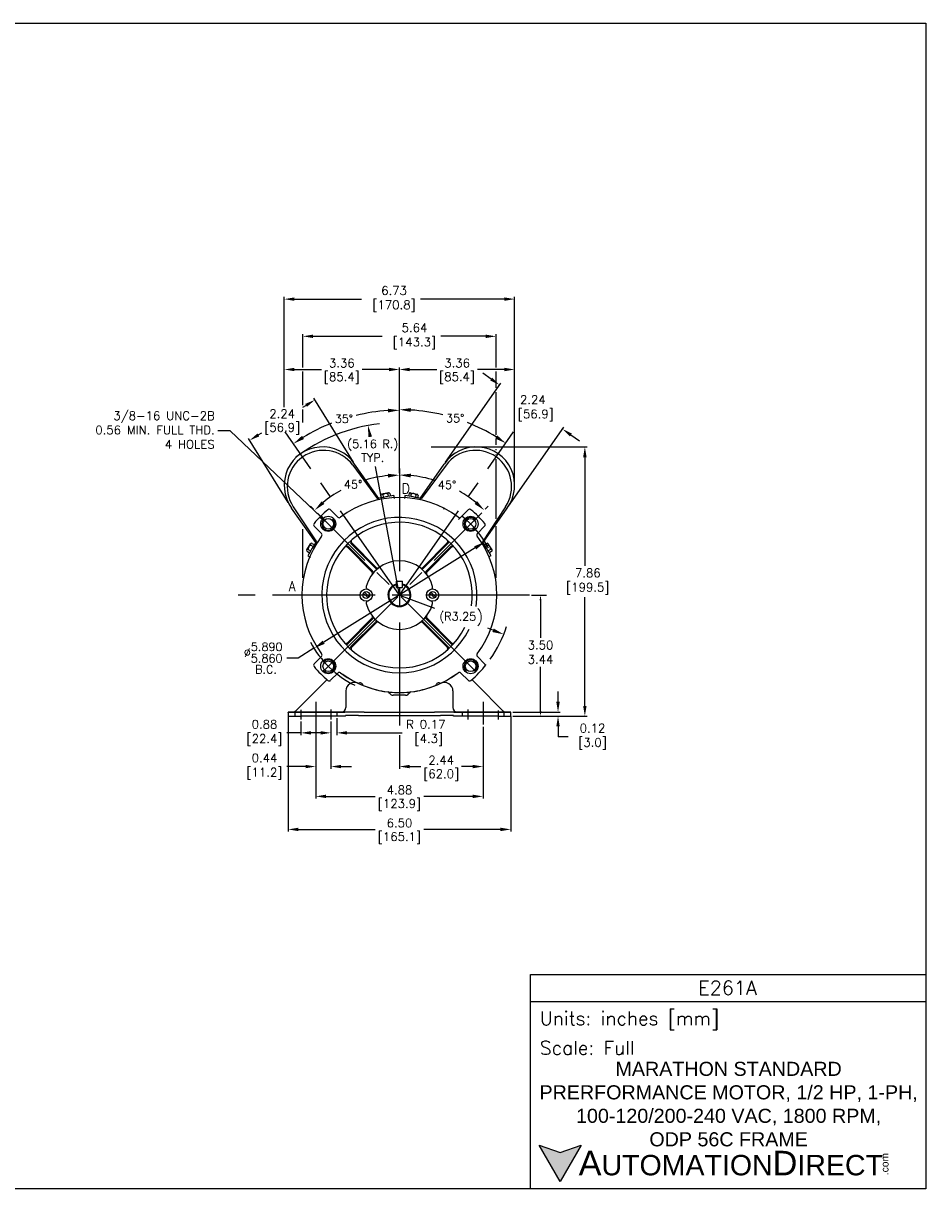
# Model space of a CAD drawing. Extents: x 886.9 to 941.4, y -8.5 to 25.5.
# Tile 2 of 2: x 915.1 to 941.4, y -8.5 to 25.5. Entities that reach past the tile are written whole.
import ezdxf
from ezdxf import colors
from ezdxf.entities.mleader import LeaderData, LeaderLine
from ezdxf.math import Vec2, Vec3

# ---------------------------------------------------------------- set-up
doc = ezdxf.new("R2010")
doc.units = 0
doc.header["$LTSCALE"] = 4
doc.header["$MEASUREMENT"] = 0
doc.linetypes.add('CENTER2', pattern=[1.125, 0.75, -0.125, 0.125, -0.125])
doc.layers.get('0').update_dxf_attribs({"linetype": 'CONTINUOUS'})
doc.layers.get('DEFPOINTS').update_dxf_attribs({"linetype": 'CONTINUOUS'})
for name, color, linetype in [('CENTER', 40, 'CENTER2'), ('DIMENSIONS', 140, 'CONTINUOUS'), ('DIMENSIONS @ 1', 140, 'CONTINUOUS'), ('TEXT', 140, 'CONTINUOUS'), ('TEXT @ 1', 140, 'CONTINUOUS')]:
    doc.layers.add(name, color=color, linetype=linetype)
doc.styles.add('\\M+2ABAC\\M+2A6A11', font='txt')
doc.styles.add('ROMANS', font='romans.shx')
doc.styles.get("Standard").update_dxf_attribs({"font": 'romans.shx'})
doc.dimstyles.new('DIMSTYLE_1', dxfattribs={"dimtxt": 0.1, "dimasz": 0.15, "dimexe": 0.18, "dimexo": 0.0625, "dimgap": 0.09, "dimtad": 0, "dimtih": 1, "dimtoh": 1, "dimdec": 3, "dimzin": 4, "dimdsep": 46, "dimtxsty": 'Standard', "dimcen": 0.09, "dimadec": 0, "dimazin": 0, "dimtp": 0.005, "dimtm": 0.005, "dimtfac": 1, "dimtdec": 3, "dimtofl": 0, "dimtmove": 0, "dimatfit": 3, "dimfxl": 0, "dimtolj": 1, "dimtzin": 4, "dimarcsym": 0})
doc.dimstyles.get("Standard").update_dxf_attribs({"dimtxt": 0.25, "dimasz": 0.3, "dimexe": 0.0625, "dimexo": 0.0625, "dimgap": 0.0625, "dimtad": 0, "dimtih": 1, "dimtoh": 1, "dimzin": 0, "dimdsep": 46, "dimtxsty": 'Standard', "dimcen": 0, "dimadec": 0, "dimazin": 0, "dimtfac": 1, "dimtofl": 0, "dimtmove": 0, "dimatfit": 3, "dimfxl": 0, "dimtolj": 1, "dimtzin": 0, "dimarcsym": 0})
doc.dimstyles.new('STANDARD - A-B', dxfattribs={"dimtxt": 0.125, "dimasz": 0.125, "dimexe": 0.0625, "dimexo": 0.0625, "dimgap": 0.045, "dimtad": 0, "dimtih": 1, "dimtoh": 1, "dimdec": 4, "dimzin": 4, "dimdsep": 46, "dimtxsty": 'Standard', "dimcen": 0, "dimclrd": 256, "dimclre": 256, "dimclrt": 256, "dimaunit": 1, "dimazin": 1, "dimtm": 1e-09, "dimtfac": 1, "dimtdec": 4, "dimtofl": 0, "dimtmove": 0, "dimatfit": 2, "dimfxl": 0, "dimtolj": 1, "dimtzin": 4, "dimlwd": -1, "dimlwe": -1, "dimarcsym": 0})

# ---------------------------------------------------------------- blocks, each defined once
blk = doc.blocks.new('*D191')
at = {"layer": 'DEFPOINTS', "color": 0}
for p in [(929.844, 8.785), (929.301, 5.253), (930.168, 5.253)]:
    blk.add_point(p, dxfattribs=at)
at = {"layer": 'DIMENSIONS', "color": 0, "lineweight": -2}
for p, q in [((929.907, 8.785), (930.348, 8.785)), ((930.168, 8.635), (930.168, 7.54)), ((930.168, 5.403), (930.168, 6.694)), ((929.364, 5.253), (930.348, 5.253))]:
    blk.add_line(p, q, dxfattribs=at)
at = {"layer": 'DIMENSIONS', "color": 0}
for points in [[(930.143, 8.635), (930.193, 8.635), (930.168, 8.785)], [(930.143, 5.403), (930.193, 5.403), (930.168, 5.253)]]:
    blk.add_solid(points, dxfattribs=at)
at = {"layer": 'DIMENSIONS', "color": 0, "insert": (930.168, 7.117), "char_height": 0.25, "attachment_point": 5}
blk.add_mtext('\\A1;3.50\\P3.44', dxfattribs=at)
blk = doc.blocks.new('*D210')
at = {"layer": 'DEFPOINTS', "color": 0}
for p in [(924.051, 5.159), (924.221, 5.253), (924.221, 4.765)]:
    blk.add_point(p, dxfattribs=at)
at = {"layer": 'TEXT', "color": 0, "lineweight": -2}
for p, q in [((924.221, 5.191), (924.221, 4.702)), ((923.751, 4.765), (923.451, 4.765)), ((924.051, 5.097), (924.051, 4.702)), ((924.521, 4.765), (926.134, 4.765))]:
    blk.add_line(p, q, dxfattribs=at)
at = {"layer": 'TEXT', "color": 0}
for points in [[(923.751, 4.815), (923.751, 4.715), (924.051, 4.765)], [(924.521, 4.815), (924.521, 4.715), (924.221, 4.765)]]:
    blk.add_solid(points, dxfattribs=at)
at = {"layer": 'TEXT', "color": 0, "insert": (926.822, 4.765), "char_height": 0.25, "attachment_point": 5}
blk.add_mtext('\\A1;R 0.17\\P [4.3]', dxfattribs=at)
blk = doc.blocks.new('*D211')
at = {"layer": 'DEFPOINTS', "color": 0}
for p in [(922.801, 5.308), (929.301, 5.308), (929.301, 1.948)]:
    blk.add_point(p, dxfattribs=at)
at = {"layer": 'TEXT', "color": 0, "lineweight": -2}
for p, q in [((922.801, 5.245), (922.801, 1.885)), ((929.301, 5.245), (929.301, 1.885)), ((923.101, 1.948), (925.34, 1.948)), ((929.001, 1.948), (926.763, 1.948))]:
    blk.add_line(p, q, dxfattribs=at)
at = {"layer": 'TEXT', "color": 0}
for points in [[(923.101, 1.998), (923.101, 1.898), (922.801, 1.948)], [(929.001, 1.998), (929.001, 1.898), (929.301, 1.948)]]:
    blk.add_solid(points, dxfattribs=at)
at = {"layer": 'TEXT', "color": 0, "char_height": 0.25, "attachment_point": 5}
for s, insert in [('\\A1;6.50', (926.051, 2.135)), ('\\A1;[165.1]', (926.051, 1.695))]:
    blk.add_mtext(s, dxfattribs=dict(at, insert=insert))
blk = doc.blocks.new('*D212')
at = {"layer": 'DEFPOINTS', "color": 0}
for p in [(926.051, 4.765), (928.491, 5.006), (928.491, 3.782)]:
    blk.add_point(p, dxfattribs=at)
at = {"layer": 'TEXT', "color": 0, "lineweight": -2}
for p, q in [((928.491, 4.943), (928.491, 3.719)), ((926.051, 4.702), (926.051, 3.719)), ((926.351, 3.782), (926.679, 3.782)), ((928.191, 3.782), (927.864, 3.782))]:
    blk.add_line(p, q, dxfattribs=at)
at = {"layer": 'TEXT', "color": 0}
for points in [[(926.351, 3.832), (926.351, 3.732), (926.051, 3.782)], [(928.191, 3.832), (928.191, 3.732), (928.491, 3.782)]]:
    blk.add_solid(points, dxfattribs=at)
at = {"layer": 'TEXT', "color": 0, "char_height": 0.25, "attachment_point": 5}
for s, insert in [('\\A1;2.44', (927.271, 3.969)), ('\\A1;[62.0]', (927.271, 3.529))]:
    blk.add_mtext(s, dxfattribs=dict(at, insert=insert))
blk = doc.blocks.new('*D213')
at = {"layer": 'DEFPOINTS', "color": 0}
for p in [(923.612, 4.763), (928.491, 5.006), (923.612, 2.912)]:
    blk.add_point(p, dxfattribs=at)
at = {"layer": 'TEXT', "color": 0, "lineweight": -2}
for p, q in [((928.491, 4.943), (928.491, 2.85)), ((923.612, 4.7), (923.612, 2.85)), ((923.912, 2.912), (925.34, 2.912)), ((928.191, 2.912), (926.763, 2.912))]:
    blk.add_line(p, q, dxfattribs=at)
at = {"layer": 'TEXT', "color": 0}
for points in [[(923.912, 2.962), (923.912, 2.862), (923.612, 2.912)], [(928.191, 2.962), (928.191, 2.862), (928.491, 2.912)]]:
    blk.add_solid(points, dxfattribs=at)
at = {"layer": 'TEXT', "color": 0, "char_height": 0.25, "attachment_point": 5}
for s, insert in [('\\A1;4.88', (926.052, 3.1)), ('\\A1;[123.9]', (926.052, 2.659))]:
    blk.add_mtext(s, dxfattribs=dict(at, insert=insert))
blk = doc.blocks.new('*D214')
at = {"layer": 'DEFPOINTS', "color": 0}
for p in [(923.231, 16.334), (923.231, 9.225), (928.872, 9.225)]:
    blk.add_point(p, dxfattribs=at)
at = {"layer": 'TEXT', "color": 0, "lineweight": -2}
for p, q in [((923.231, 15.428), (923.231, 16.397)), ((923.531, 16.334), (925.543, 16.334)), ((928.572, 16.334), (927.263, 16.334)), ((928.872, 15.428), (928.872, 16.397)), ((923.231, 14.322), (923.231, 15.303)), ((928.872, 14.828), (928.872, 15.303)), ((928.872, 13.463), (928.872, 14.703)), ((923.231, 13.817), (923.231, 14.197)), ((928.872, 13.171), (928.872, 13.338)), ((928.872, 13.01), (928.872, 13.046)), ((928.872, 12.879), (928.872, 12.885)), ((928.872, 11.007), (928.872, 12.751)), ((923.231, 9.288), (923.231, 10.71)), ((928.872, 9.288), (928.872, 10.798))]:
    blk.add_line(p, q, dxfattribs=at)
at = {"layer": 'TEXT', "color": 0}
for points in [[(923.531, 16.384), (923.531, 16.284), (923.231, 16.334)], [(928.572, 16.384), (928.572, 16.284), (928.872, 16.334)]]:
    blk.add_solid(points, dxfattribs=at)
at = {"layer": 'TEXT', "color": 0, "insert": (926.403, 16.334), "char_height": 0.25, "attachment_point": 5}
blk.add_mtext('\\A1; 5.64\\P [143.3]', dxfattribs=at)
blk = doc.blocks.new('*D215')
at = {"layer": 'DEFPOINTS', "color": 0}
for p in [(929.301, 5.372), (929.301, 5.253), (930.68, 5.253)]:
    blk.add_point(p, dxfattribs=at)
at = {"layer": 'TEXT', "color": 0, "lineweight": -2}
for p, q in [((930.68, 5.672), (930.68, 5.972)), ((929.364, 5.372), (930.743, 5.372)), ((929.364, 5.253), (930.743, 5.253)), ((930.68, 4.953), (930.68, 4.653)), ((930.98, 4.653), (930.68, 4.653))]:
    blk.add_line(p, q, dxfattribs=at)
at = {"layer": 'TEXT', "color": 0}
for points in [[(930.63, 5.672), (930.73, 5.672), (930.68, 5.372)], [(930.63, 4.953), (930.73, 4.953), (930.68, 5.253)]]:
    blk.add_solid(points, dxfattribs=at)
at = {"layer": 'TEXT', "color": 0, "insert": (931.602, 4.653), "char_height": 0.25, "attachment_point": 5}
blk.add_mtext('\\A1; 0.12\\P [3.0]', dxfattribs=at)
blk = doc.blocks.new('*D222')
at = {"layer": 'DEFPOINTS', "color": 0}
for p in [(926.051, 15.366), (928.194, 13.752), (926.051, 13.389), (929.384, 13.544), (926.051, 8.785)]:
    blk.add_point(p, dxfattribs=at)
at = {"layer": 'DIMENSIONS'}
for start, end in [(76.4584, 86.4687), (58.5314, 68.4533)]:
    blk.add_arc((926.051, 8.785), 5.409, start, end, dxfattribs=at)
for points in [[(926.383, 14.128), (926.386, 14.239), (926.051, 14.194)], [(928.906, 13.445), (928.845, 13.352), (929.154, 13.216)]]:
    blk.add_solid(points, dxfattribs=at)
at = {"layer": 'DIMENSIONS', "insert": (927.678, 13.944), "char_height": 0.24, "attachment_point": 5}
blk.add_mtext('\\A1;35°', dxfattribs=at)
blk = doc.blocks.new('*D223')
at = {"layer": 'DEFPOINTS', "color": 0}
for p in [(926.051, 15.366), (924.961, 14.065), (922.719, 13.544), (926.051, 13.389), (926.051, 8.785)]:
    blk.add_point(p, dxfattribs=at)
at = {"layer": 'DIMENSIONS'}
for start, end in [(93.5427, 103.529), (111.5599, 121.4573)]:
    blk.add_arc((926.051, 8.785), 5.392, start, end, dxfattribs=at)
for points in [[(925.716, 14.222), (925.72, 14.111), (926.051, 14.177)], [(923.268, 13.338), (923.207, 13.431), (922.959, 13.202)]]:
    blk.add_solid(points, dxfattribs=at)
at = {"layer": 'DIMENSIONS', "insert": (924.43, 13.927), "char_height": 0.24, "attachment_point": 5}
blk.add_mtext('\\A1;35°', dxfattribs=at)
blk = doc.blocks.new('*D193')
at = {"layer": 'DEFPOINTS', "color": 0}
for p in [(928.545, 10.337), (923.558, 7.233)]:
    blk.add_point(p, dxfattribs=at)
at = {"layer": 'DIMENSIONS'}
for p, q in [((928.262, 10.161), (923.841, 7.409)), ((923.558, 7.233), (923.099, 6.947)), ((923.099, 6.947), (922.766, 6.947))]:
    blk.add_line(p, q, dxfattribs=at)
for points in [[(928.233, 10.208), (928.292, 10.114), (928.545, 10.337)], [(923.811, 7.456), (923.87, 7.362), (923.558, 7.233)]]:
    blk.add_solid(points, dxfattribs=at)
at = {"layer": 'DIMENSIONS', "insert": (922.075, 6.947), "char_height": 0.33333, "attachment_point": 5}
blk.add_mtext('\\A1;{\\H0.72x;∅\\S5.890^ 5.860;\\P B.C.}', dxfattribs=at)
blk = doc.blocks.new('*D194')
at = {"layer": 'DEFPOINTS', "color": 0}
for p in [(926.051, 8.785), (929.093, 7.641)]:
    blk.add_point(p, dxfattribs=at)
at = {"layer": 'DIMENSIONS'}
for p, q in [((926.051, 8.785), (927.077, 8.399)), ((928.781, 7.758), (928.63, 7.815))]:
    blk.add_line(p, q, dxfattribs=at)
blk.add_solid([(928.801, 7.81), (928.762, 7.706), (929.093, 7.641)], dxfattribs=at)
at = {"layer": 'DIMENSIONS', "insert": (927.854, 8.107), "char_height": 0.33333, "attachment_point": 5}
blk.add_mtext('\\A1;{\\H0.72x;(R3.25})', dxfattribs=at)
blk = doc.blocks.new('*D224')
at = {"layer": 'DEFPOINTS', "color": 0}
for p in [(926.051, 12.175), (926.958, 12.167), (928.437, 11.171), (926.051, 8.785)]:
    blk.add_point(p, dxfattribs=at)
at = {"layer": 'DIMENSIONS'}
for p, q in [((926.051, 12.342), (926.051, 12.453)), ((928.555, 11.289), (928.645, 11.379))]:
    blk.add_line(p, q, dxfattribs=at)
for start, end in [(72.8767, 84.5437), (50.4562, 59.9968)]:
    blk.add_arc((926.051, 8.785), 3.502, start, end, dxfattribs=at)
for points in [[(926.382, 12.215), (926.387, 12.326), (926.051, 12.287)], [(928.318, 11.526), (928.243, 11.444), (928.527, 11.261)]]:
    blk.add_solid(points, dxfattribs=at)
at = {"layer": 'DIMENSIONS', "insert": (927.442, 11.999), "char_height": 0.24, "attachment_point": 5}
blk.add_mtext('\\A1;45°', dxfattribs=at)
blk = doc.blocks.new('*D204')
at = {"layer": 'DEFPOINTS', "color": 0}
for p in [(925.146, 12.165), (926.051, 12.177), (923.665, 11.171), (926.051, 8.785)]:
    blk.add_point(p, dxfattribs=at)
at = {"layer": 'DIMENSIONS'}
for p, q in [((926.051, 12.344), (926.051, 12.451)), ((923.548, 11.289), (923.459, 11.377))]:
    blk.add_line(p, q, dxfattribs=at)
for start, end in [(95.4594, 106.4686), (119.2898, 129.5406)]:
    blk.add_arc((926.051, 8.785), 3.5, start, end, dxfattribs=at)
for points in [[(925.716, 12.324), (925.721, 12.213), (926.051, 12.285)], [(923.861, 11.443), (923.786, 11.525), (923.577, 11.26)]]:
    blk.add_solid(points, dxfattribs=at)
at = {"layer": 'DIMENSIONS', "insert": (924.699, 12.013), "char_height": 0.24, "attachment_point": 5}
blk.add_mtext('\\A1;45°', dxfattribs=at)
blk = doc.blocks.new('*D205')
at = {"layer": 'DEFPOINTS', "color": 0}
for p in [(925.136, 13.731), (926.051, 8.785)]:
    blk.add_point(p, dxfattribs=at)
at = {"layer": 'DIMENSIONS'}
for p, q in [((925.197, 13.404), (925.187, 13.458)), ((926.051, 8.785), (925.358, 12.532))]:
    blk.add_line(p, q, dxfattribs=at)
blk.add_solid([(925.252, 13.414), (925.142, 13.394), (925.136, 13.731)], dxfattribs=at)
at = {"layer": 'DIMENSIONS', "insert": (925.273, 12.995), "char_height": 0.24, "attachment_point": 5}
blk.add_mtext('\\A1;(5.16 R.)\\PTYP.', dxfattribs=at)
blk = doc.blocks.new('*D198')
at = {"layer": 'DEFPOINTS', "color": 0}
for p in [(926.915, 13.108), (929.301, 5.253), (931.463, 5.253)]:
    blk.add_point(p, dxfattribs=at)
at = {"layer": 'TEXT', "color": 0, "lineweight": -2}
for p, q in [((926.977, 13.108), (931.526, 13.108)), ((931.463, 12.808), (931.463, 9.642)), ((931.463, 5.553), (931.463, 8.719)), ((929.364, 5.253), (931.526, 5.253))]:
    blk.add_line(p, q, dxfattribs=at)
at = {"layer": 'TEXT', "color": 0}
for points in [[(931.413, 12.808), (931.513, 12.808), (931.463, 13.108)], [(931.413, 5.553), (931.513, 5.553), (931.463, 5.253)]]:
    blk.add_solid(points, dxfattribs=at)
at = {"layer": 'TEXT', "color": 0, "insert": (931.463, 9.181), "char_height": 0.25, "attachment_point": 5}
blk.add_mtext('\\A1; 7.86\\P [199.5]', dxfattribs=at)
blk = doc.blocks.new('*D199')
at = {"layer": 'DEFPOINTS', "color": 0}
for p in [(923.171, 5.159), (924.051, 4.937), (924.051, 4.765)]:
    blk.add_point(p, dxfattribs=at)
at = {"layer": 'TEXT', "color": 0, "lineweight": -2}
for p, q in [((923.171, 4.765), (922.768, 4.765)), ((923.171, 5.097), (923.171, 4.702)), ((923.751, 4.765), (923.471, 4.765)), ((924.051, 4.874), (924.051, 4.702))]:
    blk.add_line(p, q, dxfattribs=at)
at = {"layer": 'TEXT', "color": 0}
for points in [[(923.471, 4.815), (923.471, 4.715), (923.171, 4.765)], [(923.751, 4.815), (923.751, 4.715), (924.051, 4.765)]]:
    blk.add_solid(points, dxfattribs=at)
at = {"layer": 'TEXT', "color": 0, "insert": (922.027, 4.765), "char_height": 0.25, "attachment_point": 5}
blk.add_mtext('\\A1; 0.88\\P [22.4]', dxfattribs=at)
blk = doc.blocks.new('*D200')
at = {"layer": 'DEFPOINTS', "color": 0}
for p in [(923.611, 5.159), (924.051, 5.159), (924.051, 3.782)]:
    blk.add_point(p, dxfattribs=at)
at = {"layer": 'TEXT', "color": 0, "lineweight": -2}
for p, q in [((923.611, 5.097), (923.611, 3.719)), ((924.051, 5.097), (924.051, 3.719)), ((923.311, 3.782), (922.767, 3.782)), ((924.351, 3.782), (924.651, 3.782))]:
    blk.add_line(p, q, dxfattribs=at)
at = {"layer": 'TEXT', "color": 0}
for points in [[(923.311, 3.832), (923.311, 3.732), (923.611, 3.782)], [(924.351, 3.832), (924.351, 3.732), (924.051, 3.782)]]:
    blk.add_solid(points, dxfattribs=at)
at = {"layer": 'TEXT', "color": 0, "insert": (922.026, 3.782), "char_height": 0.25, "attachment_point": 5}
blk.add_mtext('\\A1; 0.44\\P [11.2]', dxfattribs=at)
blk = doc.blocks.new('*D201')
at = {"layer": 'DEFPOINTS', "color": 0}
for p in [(921.679, 13.298), (924.741, 12.609), (922.838, 11.429)]:
    blk.add_point(p, dxfattribs=at)
at = {"layer": 'DIMENSIONS', "color": 0, "lineweight": -2}
for p, q in [((923.327, 14.32), (923.223, 14.255)), ((924.708, 12.662), (923.549, 14.531)), ((922.805, 11.482), (921.646, 13.351)), ((921.934, 13.456), (922.038, 13.521))]:
    blk.add_line(p, q, dxfattribs=at)
at = {"layer": 'DIMENSIONS', "color": 0}
for points in [[(923.301, 14.362), (923.353, 14.277), (923.582, 14.478)], [(921.908, 13.499), (921.961, 13.414), (921.679, 13.298)]]:
    blk.add_solid(points, dxfattribs=at)
at = {"layer": 'DIMENSIONS', "color": 0, "char_height": 0.25, "attachment_point": 5}
for s, insert in [('\\A1;2.24', (922.631, 14.075)), ('\\A1;[56.9]', (922.631, 13.635))]:
    blk.add_mtext(s, dxfattribs=dict(at, insert=insert))
blk = doc.blocks.new('*D202')
at = {"layer": 'DEFPOINTS', "color": 0}
for p in [(930.81, 13.629), (927.362, 12.609), (929.196, 11.324)]:
    blk.add_point(p, dxfattribs=at)
at = {"layer": 'DIMENSIONS', "color": 0, "lineweight": -2}
for p, q in [((927.398, 12.66), (929.012, 14.965)), ((928.73, 15.086), (928.484, 15.258)), ((929.232, 11.375), (930.846, 13.68)), ((931.056, 13.457), (931.302, 13.285))]:
    blk.add_line(p, q, dxfattribs=at)
at = {"layer": 'DIMENSIONS', "color": 0}
for points in [[(928.759, 15.127), (928.701, 15.045), (928.976, 14.914)], [(931.085, 13.498), (931.027, 13.416), (930.81, 13.629)]]:
    blk.add_solid(points, dxfattribs=at)
at = {"layer": 'DIMENSIONS', "color": 0, "insert": (929.944, 14.235), "char_height": 0.25, "attachment_point": 5}
blk.add_mtext('\\A1;2.24\\P [56.9]', dxfattribs=at)
blk = doc.blocks.new('*D203')
at = {"layer": 'DEFPOINTS', "color": 0}
for p in [(922.689, 15.366), (922.689, 14.2), (926.051, 12.326)]:
    blk.add_point(p, dxfattribs=at)
at = {"layer": 'DIMENSIONS', "color": 0, "lineweight": -2}
for p, q in [((922.689, 14.263), (922.689, 15.428)), ((922.989, 15.366), (923.778, 15.366)), ((925.751, 15.366), (924.962, 15.366)), ((926.051, 12.389), (926.051, 15.428))]:
    blk.add_line(p, q, dxfattribs=at)
at = {"layer": 'DIMENSIONS', "color": 0}
for points in [[(922.989, 15.416), (922.989, 15.316), (922.689, 15.366)], [(925.751, 15.416), (925.751, 15.316), (926.051, 15.366)]]:
    blk.add_solid(points, dxfattribs=at)
at = {"layer": 'DIMENSIONS', "color": 0, "char_height": 0.25, "attachment_point": 5}
for s, insert in [('\\A1;3.36', (924.37, 15.553)), ('\\A1;[85.4]', (924.37, 15.113))]:
    blk.add_mtext(s, dxfattribs=dict(at, insert=insert))
blk = doc.blocks.new('*D206')
at = {"layer": 'DEFPOINTS', "color": 0}
for p in [(929.414, 15.366), (926.051, 12.451), (929.414, 11.988)]:
    blk.add_point(p, dxfattribs=at)
at = {"layer": 'DIMENSIONS', "color": 0, "lineweight": -2}
for p, q in [((926.051, 12.514), (926.051, 15.428)), ((926.351, 15.366), (927.141, 15.366)), ((929.114, 15.366), (928.325, 15.366)), ((929.414, 12.051), (929.414, 15.428))]:
    blk.add_line(p, q, dxfattribs=at)
at = {"layer": 'DIMENSIONS', "color": 0}
for points in [[(926.351, 15.416), (926.351, 15.316), (926.051, 15.366)], [(929.114, 15.416), (929.114, 15.316), (929.414, 15.366)]]:
    blk.add_solid(points, dxfattribs=at)
at = {"layer": 'DIMENSIONS', "color": 0, "char_height": 0.25, "attachment_point": 5}
for s, insert in [('\\A1;3.36', (927.733, 15.553)), ('\\A1;[85.4]', (927.733, 15.113))]:
    blk.add_mtext(s, dxfattribs=dict(at, insert=insert))
blk = doc.blocks.new('*D207')
at = {"layer": 'DEFPOINTS', "color": 0}
for p in [(922.689, 17.419), (922.689, 14.2), (929.414, 11.988)]:
    blk.add_point(p, dxfattribs=at)
at = {"layer": 'TEXT', "color": 0, "lineweight": -2}
for p, q in [((922.689, 14.263), (922.689, 17.482)), ((922.989, 17.419), (924.948, 17.419)), ((929.114, 17.419), (926.668, 17.419)), ((929.414, 14.697), (929.414, 17.482)), ((929.414, 13.171), (929.414, 13.774)), ((929.414, 12.051), (929.414, 13.046))]:
    blk.add_line(p, q, dxfattribs=at)
at = {"layer": 'TEXT', "color": 0}
for points in [[(922.989, 17.469), (922.989, 17.369), (922.689, 17.419)], [(929.114, 17.469), (929.114, 17.369), (929.414, 17.419)]]:
    blk.add_solid(points, dxfattribs=at)
at = {"layer": 'TEXT', "color": 0, "insert": (925.808, 17.419), "char_height": 0.25, "attachment_point": 5}
blk.add_mtext('\\A1; 6.73\\P [170.8]', dxfattribs=at)

msp = doc.modelspace()

# ---------------------------------------------------------------- hatches: boundary and pattern name
at = {"layer": 'TEXT'}
msp.add_hatch(color=256, dxfattribs=at).paths.add_polyline_path([(931.35284, -7.2594), (930.73897, -7.48283), (930.12509, -7.2594), (930.73897, -8.32266)])

# ---------------------------------------------------------------- linework, layer by layer
for p, q in [((922.68855, 14.78741), (922.68855, 15.36586)), ((926.05138, 12.46923), (926.05138, 15.36586)), ((929.41421, 14.78741), (929.41421, 15.36586)), ((929.41421, 12.31741), (929.41421, 14.10688)), ((925.44689, 11.60082), (924.74113, 12.60874)), ((926.65587, 11.60082), (927.36163, 12.60874)), ((924.69023, 12.57628), (925.41563, 11.59226)), ((927.41253, 12.57628), (926.68713, 11.59226)), ((925.50578, 11.6868), (925.52065, 11.61972)), ((925.73334, 11.76986), (925.52987, 11.72476)), ((925.56796, 11.70059), (925.58268, 11.63421)), ((925.70916, 11.73189), (925.72451, 11.66262)), ((925.77133, 11.74567), (925.78741, 11.67316)), ((925.88926, 11.68757), (925.90007, 11.60146)), ((926.21349, 11.68757), (926.20269, 11.60146)), ((926.33142, 11.74567), (926.31535, 11.67316)), ((926.36942, 11.76986), (926.57289, 11.72476)), ((926.3936, 11.73189), (926.37825, 11.66262)), ((926.53479, 11.70059), (926.52008, 11.63421)), ((926.59698, 11.6868), (926.5821, 11.61972)), ((923.61215, 10.31612), (922.90639, 11.32404)), ((922.95431, 11.36077), (923.63088, 10.34257)), ((924.04483, 11.27241), (924.25722, 11.06002)), ((927.34488, 11.29145), (927.36388, 11.33733)), ((927.7738, 10.98828), (928.05793, 11.27241)), ((929.14845, 11.36077), (928.47188, 10.34257)), ((928.49061, 10.31612), (929.19636, 11.32404)), ((923.564, 10.79158), (923.77639, 10.57919)), ((928.32638, 10.57919), (928.53876, 10.79158)), ((923.34771, 10.10854), (923.45968, 10.28431)), ((923.46937, 10.24025), (923.53384, 10.19917)), ((923.50359, 10.29396), (923.5695, 10.25197)), ((924.55125, 10.20031), (925.26424, 9.48731)), ((924.63613, 10.28513), (925.34908, 9.57218)), ((924.6587, 10.30498), (925.37303, 9.59066)), ((926.72973, 9.59066), (927.44406, 10.30499)), ((926.7537, 9.5722), (927.46666, 10.28516)), ((926.83852, 9.48732), (927.55151, 10.20031)), ((928.59917, 10.29396), (928.53325, 10.25197)), ((928.63339, 10.24025), (928.56748, 10.19825)), ((928.75505, 10.10854), (928.64308, 10.28431)), ((923.35745, 10.06456), (923.42726, 10.02008)), ((923.37933, 9.93009), (923.45654, 9.89049)), ((923.39167, 10.11828), (923.45758, 10.07628)), ((924.53142, 10.17771), (925.24575, 9.46338)), ((926.85701, 9.46338), (927.57134, 10.17771)), ((928.71109, 10.11828), (928.6441, 10.07559)), ((928.72343, 9.93009), (928.64622, 9.89049)), ((928.74548, 10.06467), (928.67549, 10.02008)), ((925.96138, 9.19253), (926.14138, 9.19253)), ((925.96138, 9.00253), (925.96138, 9.19253)), ((926.14138, 9.00253), (926.14138, 9.19253)), ((924.99803, 8.8416), (925.13802, 8.7016)), ((925.02774, 8.86845), (925.1663, 8.72989)), ((925.96138, 9.00253), (926.14138, 9.00253)), ((927.07502, 8.7016), (926.93646, 8.84017)), ((927.1033, 8.72989), (926.96474, 8.86845)), ((924.53142, 7.39235), (925.24575, 8.10668)), ((924.55125, 7.36975), (925.26424, 8.08274)), ((924.6361, 7.28489), (925.34909, 7.99788)), ((924.6587, 7.26507), (925.37303, 7.9794)), ((926.72971, 7.97942), (927.44406, 7.26507)), ((926.75363, 7.99792), (927.46666, 7.28489)), ((926.83852, 8.08274), (927.55151, 7.36975)), ((926.85701, 8.10668), (927.57134, 7.39235)), ((923.564, 6.77848), (923.77639, 6.99087)), ((928.32638, 6.99086), (928.53876, 6.77848)), ((924.04483, 6.29765), (924.25722, 6.51003)), ((927.84555, 6.51003), (928.05793, 6.29765)), ((923.78268, 6.16333), (923.02946, 5.4101)), ((923.92859, 6.30924), (923.78268, 6.16333)), ((928.32008, 6.16333), (928.17417, 6.30924)), ((929.0733, 5.4101), (928.32008, 6.16333)), ((924.48956, 5.98677), (924.48956, 5.50203)), ((926.22999, 5.86003), (925.87277, 5.86003)), ((926.05138, 5.96388), (926.05138, 5.88233)), ((927.6132, 5.98677), (927.6132, 5.50203)), ((924.85416, 5.37203), (922.80138, 5.37203)), ((922.80138, 5.35703), (922.80138, 5.37203)), ((923.18138, 5.35703), (922.80138, 5.35703)), ((922.80138, 5.35703), (922.80138, 5.25303)), ((922.80138, 5.25303), (923.18138, 5.25303)), ((923.00138, 5.35703), (923.00138, 5.25303)), ((924.46138, 5.35703), (923.18138, 5.35703)), ((924.47638, 5.25303), (923.18138, 5.25303)), ((924.22138, 5.35703), (924.22138, 5.25303)), ((924.46138, 5.35703), (924.46138, 5.37203)), ((924.85416, 5.26803), (924.47638, 5.26803)), ((924.47638, 5.25303), (924.47638, 5.26803)), ((925.02473, 5.37203), (924.85416, 5.37203)), ((924.85416, 5.26803), (925.02473, 5.26803)), ((925.02473, 5.37203), (925.34269, 5.37203)), ((925.02473, 5.26803), (925.34269, 5.26803)), ((925.34269, 5.37203), (926.76007, 5.37203)), ((925.34269, 5.26803), (926.76007, 5.26803)), ((926.76007, 5.37203), (927.07803, 5.37203)), ((926.76007, 5.26803), (927.07803, 5.26803)), ((927.2486, 5.37203), (927.07803, 5.37203)), ((927.07803, 5.26803), (927.2486, 5.26803)), ((929.30138, 5.37203), (927.2486, 5.37203)), ((927.62638, 5.26803), (927.2486, 5.26803)), ((927.62638, 5.25303), (927.62638, 5.26803)), ((928.92138, 5.25303), (927.62638, 5.25303)), ((927.64138, 5.35703), (927.64138, 5.37203)), ((928.92138, 5.35703), (927.64138, 5.35703)), ((927.88138, 5.35703), (927.88138, 5.25303)), ((929.30138, 5.35703), (928.92138, 5.35703)), ((928.92138, 5.25303), (929.30138, 5.25303)), ((929.10138, 5.35703), (929.10138, 5.25303)), ((929.30138, 5.35703), (929.30138, 5.37203)), ((929.30138, 5.25303), (929.30138, 5.35703))]:
    msp.add_line(p, q)
for centre, radius in [((923.97425, 10.86215), 0.22), ((923.97425, 10.86215), 0.155), ((928.12851, 10.86215), 0.22), ((928.12851, 10.86215), 0.155), ((925.08288, 8.78503), 0.18), ((925.08288, 8.78503), 0.1), ((927.01988, 8.78503), 0.18), ((927.01988, 8.78503), 0.1), ((923.97425, 6.7079), 0.22), ((923.97425, 6.7079), 0.155), ((928.12851, 6.7079), 0.22), ((928.12851, 6.7079), 0.155)]:
    msp.add_circle(centre, radius)
for centre, radius, start, end in [((923.80841, 11.98832), 1.1199, 33.630342, 216.36971), ((923.83709, 11.94736), 1.0599, 36.431929, 213.56809), ((928.29435, 11.98832), 1.1199, 323.630291, 146.36968), ((928.26567, 11.94736), 1.0599, 326.431925, 143.5681), ((926.05138, 8.78503), 2.845, 52.914381, 127.085587), ((926.29773, 8.4332), 3.2799, 97.153984, 105.601268), ((925.53687, 11.69369), 0.03185, 12.500852, 192.499292), ((925.65288, 11.65163), 0.09802, 54.962064, 150.037755), ((925.74025, 11.73878), 0.03185, 12.500009, 192.500098), ((925.80503, 8.4332), 3.2799, 74.39873, 82.846015), ((926.36251, 11.73878), 0.03185, 347.499917, 167.49999), ((926.44988, 11.65163), 0.09802, 29.962244, 125.037937), ((926.56588, 11.69369), 0.03185, 347.500709, 167.499171), ((926.05138, 8.78503), 3.25, 129.96443, 140.035557), ((924.00241, 11.22998), 0.06, 44.999356, 129.964157), ((928.10036, 11.22998), 0.06, 50.036074, 134.999358), ((926.05138, 8.78503), 3.25, 39.964468, 50.035558), ((923.97425, 10.86215), 0.19, 127.276969, 50.883471), ((926.05138, 8.78503), 2.2655, 351.541394, 333.87247), ((926.05138, 8.78503), 2.125, 351.541394, 333.87247), ((924.29965, 11.10245), 0.06, 224.998193, 307.085742), ((927.80312, 11.10245), 0.06, 232.915734, 315.000647), ((926.05138, 8.78503), 2.9375, 27.717944, 51.674742), ((928.12851, 10.86215), 0.19, 37.27699, 320.883489), ((923.60643, 10.834), 0.06, 140.035147, 224.998849), ((923.73396, 10.53677), 0.06, 322.914815, 44.999373), ((928.3688, 10.53677), 0.06, 135, 217.085309), ((928.49634, 10.834), 0.06, 315.000647, 39.964868), ((926.05138, 8.78503), 2.845, 142.914386, 217.085665), ((926.29773, 8.4332), 3.2799, 144.398737, 152.846014), ((923.48633, 10.14371), 0.09802, 99.962257, 195.038033), ((923.48648, 10.2671), 0.03185, 57.50087, 237.499229), ((924.50882, 10.15788), 0.06, 44.999356, 138.330537), ((924.67853, 10.32759), 0.06, 131.668179, 224.998207), ((924.70113, 10.34741), 0.06, 130.835798, 224.999491), ((927.40163, 10.34741), 0.06, 315.000647, 49.164231), ((927.42424, 10.32759), 0.06, 315.000647, 48.331822), ((927.59394, 10.15788), 0.06, 41.668255, 135), ((926.05138, 8.78503), 2.845, 322.914405, 37.085642), ((925.80503, 8.4332), 3.2799, 27.153986, 35.601265), ((928.61628, 10.2671), 0.03185, 302.500773, 122.499152), ((928.61643, 10.14371), 0.09802, 344.961983, 80.037751), ((923.37456, 10.09142), 0.03185, 57.500029, 237.500048), ((924.489, 10.13528), 0.06, 45.000643, 139.166184), ((927.61376, 10.13528), 0.06, 40.833128, 135.000642), ((928.7282, 10.09142), 0.03185, 302.499953, 122.499972), ((926.05138, 8.78503), 1, 14.318348, 165.683259), ((925.39152, 9.6146), 0.06, 224.998207, 308.498253), ((925.41545, 9.63308), 0.06, 224.999491, 306.866083), ((926.6873, 9.63308), 0.06, 233.135393, 315.001931), ((926.71124, 9.6146), 0.06, 231.500355, 315.000019), ((925.20332, 9.42095), 0.06, 323.135211, 45.000657), ((925.22181, 9.44489), 0.06, 321.500501, 44.998717), ((926.88095, 9.44489), 0.06, 135.000642, 218.49965), ((926.89944, 9.42095), 0.06, 135.001284, 216.865295), ((925.1407, 9.01796), 0.06, 165.652756, 256.060513), ((925.1407, 9.01796), 0.06, 165.652305, 166.16349), ((926.05138, 8.78503), 0.335, 105.584377, 74.415659), ((926.05138, 8.78503), 0.3125, 106.738289, 73.261739), ((926.96207, 9.01796), 0.06, 283.939515, 14.347697), ((925.1407, 8.5521), 0.06, 103.939503, 194.347377), ((926.05138, 8.78503), 1, 194.347487, 345.652569), ((926.96207, 8.5521), 0.06, 345.652323, 76.058729), ((925.20332, 8.1491), 0.06, 315.000647, 36.864809), ((925.22181, 8.12517), 0.06, 314.998708, 38.500967), ((926.88095, 8.12517), 0.06, 141.501616, 224.999491), ((926.89944, 8.1491), 0.06, 143.134838, 225.000775), ((925.39152, 7.95546), 0.06, 51.499766, 135), ((925.41545, 7.93697), 0.06, 53.135385, 134.999358), ((926.6873, 7.93697), 0.06, 44.998068, 126.864617), ((926.71124, 7.95546), 0.06, 45.000001, 128.498808), ((926.05138, 8.78503), 2.9375, 207.961215, 243.661152), ((924.489, 7.43477), 0.06, 220.835138, 314.999363), ((924.50882, 7.41217), 0.06, 221.66838, 315.001931), ((924.67852, 7.24247), 0.06, 135, 228.331954), ((924.70113, 7.22264), 0.06, 135.000642, 229.166316), ((927.40163, 7.22264), 0.06, 310.833822, 44.999373), ((927.42424, 7.24247), 0.06, 311.667597, 44.999373), ((927.59394, 7.41217), 0.06, 224.999491, 318.331758), ((927.61376, 7.43478), 0.06, 225.001417, 319.166189), ((923.73396, 7.03329), 0.06, 315.000019, 37.085205), ((923.97425, 6.7079), 0.19, 217.277101, 140.883453), ((928.12851, 6.7079), 0.19, 307.276988, 230.88349), ((928.3688, 7.03329), 0.06, 142.91481, 225.000119), ((923.60643, 6.73606), 0.06, 135, 219.964985), ((926.05138, 8.78503), 3.25, 219.964507, 230.03558), ((924.29965, 6.46761), 0.06, 52.916269, 135.000642), ((926.05138, 8.78503), 2.845, 232.914423, 307.085606), ((926.05138, 8.73803), 2.798, 233.801405, 263.167666), ((926.05138, 8.73803), 2.798, 276.832334, 306.198595), ((927.80312, 6.46761), 0.06, 44.999356, 127.085177), ((925.87154, 8.92325), 3.47179, 310.77407, 321.448395), ((928.49634, 6.73605), 0.06, 320.035153, 44.998744), ((924.00241, 6.34007), 0.06, 230.034487, 315.001303), ((924.73956, 5.98677), 0.25, 64.507899, 180), ((924.90525, 6.14182), 0.08194, 6.07649, 126.284106), ((927.19751, 6.14182), 0.08194, 53.715894, 173.92351), ((927.3632, 5.98677), 0.25, 0, 115.492101), ((928.10036, 6.34007), 0.06, 224.999491, 309.964175), ((925.71138, 5.90032), 0.06, 26.28267, 83.167666), ((925.87277, 5.98003), 0.12, 206.28267, 270), ((926.05138, 8.73803), 2.798, 264.187654, 275.812346), ((926.22999, 5.98003), 0.12, 270, 333.71733), ((926.39138, 5.90032), 0.06, 96.832334, 153.71733), ((924.35956, 5.50203), 0.13, 270, 0), ((927.7432, 5.50203), 0.13, 180, 270), ((922.93753, 5.50203), 0.13, 270, 315), ((929.16523, 5.50203), 0.13, 225, 270)]:
    msp.add_arc(centre, radius, start, end)
at = {"layer": 'CENTER'}
for p, q in [((926.05138, 8.78503), (922.71926, 13.54379)), ((926.05138, 8.78503), (929.3835, 13.54379)), ((926.05138, 12.47998), (926.05138, 4.89646)), ((928.22266, 6.61375), (923.66297, 11.17344)), ((923.8801, 6.61375), (928.45307, 11.18672)), ((929.84431, 8.78504), (920.88871, 8.78504)), ((923.17138, 5.44108), (923.17138, 5.15944)), ((923.61138, 5.66561), (923.61138, 5.00598)), ((924.05138, 5.44701), (924.05138, 5.15944)), ((928.05138, 5.44701), (928.05138, 5.15944)), ((928.49138, 5.66561), (928.49138, 5.00598)), ((928.93138, 5.42134), (928.93138, 5.15944))]:
    msp.add_line(p, q, dxfattribs=at)
at = {"layer": 'DEFPOINTS'}
msp.add_lwpolyline([(941.40933, -8.5339), (886.89507, -8.5339), (886.89507, 25.4661), (941.40933, 25.4661)], close=True, dxfattribs=at)
at = {"layer": 'DIMENSIONS'}
for centre, radius, start, end in [((926.05137, 8.78502), 5.0304, 96.653074, 126.9604), ((925.87154, 8.92325), 3.47179, 324.568512, 342.254545)]:
    msp.add_arc(centre, radius, start, end, dxfattribs=at)
at = {"layer": 'TEXT'}
msp.add_line((929.87867, -3.07726), (941.40933, -3.07726), dxfattribs=at)
for points in [[(929.87867, -8.5339), (929.87867, -2.28245), (941.40933, -2.28245), (941.40933, -8.5339)], [(931.35284, -7.2594), (930.73897, -8.32266), (930.12509, -7.2594), (930.73897, -7.48283)]]:
    msp.add_lwpolyline(points, close=True, dxfattribs=at)

# ---------------------------------------------------------------- texts
at = {"width": 0.9}
msp.add_text('D', height=0.29333, dxfattribs=at).set_placement((926.11911, 11.7486))
at = {"layer": 'TEXT', "width": 0.9}
msp.add_text('A', height=0.29333, dxfattribs=at).set_placement((922.81973, 8.90207))
at = {"layer": 'TEXT'}
for s, insert, char_height, width, attachment_point, style in [('E261A', (935.6261, -2.67438), 0.41105, 7.7373606, 5, 'ROMANS'), (' Units: inches [mm]', (929.87867, -3.62969), 0.3974072, 11.5306576, 4, 'ROMANS'), (' Scale: Full', (929.87867, -4.42451), 0.3974072, 11.5306576, 4, 'ROMANS'), ('{\\fArial|b0|i0|c0|p34;     \\H1.2x;A\\H0.8333x;UTOMATION\\H1.2x;D\\H0.8333x;IRECT}', (930.12509, -7.79103), 0.5961108, 10.0979214, 4, '\\M+2ABAC\\M+2A6A11')]:
    msp.add_mtext(s, dxfattribs=dict(at, insert=insert, char_height=char_height, width=width, attachment_point=attachment_point, style=style))
at = {"layer": 'TEXT', "insert": (935.65816, -6.06773), "char_height": 0.41105006, "width": 11.0620406, "attachment_point": 5}
msp.add_mtext('\\A1;{\\fArial|b0|i0|c0|p34;MARATHON STANDARD PRERFORMANCE MOTOR, 1/2 HP, 1-PH, 100-120/200-240 VAC, 1800 RPM, \\PODP 56C FRAME}', dxfattribs=at)
at = {"layer": 'TEXT', "insert": (940.10897, -8.14051), "char_height": 0.2145999, "width": 0.6359325, "attachment_point": 1, "rotation": 90, "style": '\\M+2ABAC\\M+2A6A11'}
msp.add_mtext('{\\fArial|b0|i0|c0|p34;.com}', dxfattribs=at)

# ---------------------------------------------------------------- dimensions: what is measured, and where the dimension line sits
at = {"layer": 'DIMENSIONS'}
for base, line2, picture, middle in [((924.96106, 14.06546), ((926.05138, 8.78503), (922.71926, 13.54379)), '*D223', (924.43003, 13.9273)), ((928.19384, 13.7518), ((926.05138, 8.78503), (929.3835, 13.54379)), '*D222', (927.67794, 13.94383))]:
    dim = msp.add_angular_dim_2l(base=base, line1=((926.05138, 13.38894), (926.05138, 15.36586)), line2=line2, dimstyle='STANDARD - A-B', override={"dimscale": 2.66667, "dimtxt": 0.09, "dimadec": 0}, dxfattribs=at)
    dim.commit()
    dim.dimension.update_dxf_attribs({"geometry": picture, "text_midpoint": middle})
for center, mpoint, text, override, picture, middle in [((926.05137, 8.78502), (925.13632, 13.7315), '(5.16 R.)\\PTYP.', {"dimscale": 2.66667, "dimtxt": 0.09}, '*D205', (925.27261, 12.99474)), ((926.05138, 8.78503), (929.09323, 7.64063), '{\\H0.72x;(<>})', {"dimscale": 2.66667, "dimdec": 2}, '*D194', (927.85383, 8.10691))]:
    dim = msp.add_radius_dim(center=center, mpoint=mpoint, text=text, dimstyle='STANDARD - A-B', override=override, dxfattribs=at)
    dim.commit()
    dim.dimension.update_dxf_attribs({"geometry": picture, "text_midpoint": middle, "dimtype": 164})
for base, p1, p2, picture, middle in [((925.14562, 12.16538), (926.05138, 12.17706), (923.66539, 11.17102), '*D204', (924.69928, 12.01288)), ((926.95767, 12.16735), (928.43737, 11.17102), (926.05138, 12.17526), '*D224', (927.44237, 11.99853))]:
    dim = msp.add_angular_dim_3p(base=base, center=(926.05138, 8.78503), p1=p1, p2=p2, dimstyle='STANDARD - A-B', override={"dimscale": 2.66667, "dimtxt": 0.09, "dimadec": 0}, dxfattribs=at)
    dim.commit()
    dim.dimension.update_dxf_attribs({"geometry": picture, "text_midpoint": middle, "dimtype": 165})
dim = msp.add_diameter_dim_2p(p1=(928.54518, 10.33741), p2=(923.55758, 7.23264), text='{\\H0.72x;<>\\P B.C.}', dimstyle='STANDARD - A-B', override={"dimscale": 2.66667, "dimgap": 0.045, "dimtol": 0, "dimlim": 1, "dimtp": 0.015, "dimtm": 0.015, "dimtdec": 3}, dxfattribs=at)
dim.commit()
dim.dimension.update_dxf_attribs({"geometry": '*D193', "text_midpoint": (922.07471, 6.94747), "dimtype": 163})
dim = msp.add_linear_dim(base=(930.16753, 5.25303), p1=(929.84431, 8.78504), p2=(929.30138, 5.25303), angle=270, text='3.50\\P3.44', dimstyle='DIMSTYLE_1', override={"dimtxt": 0.25}, dxfattribs=at)
dim.commit()
dim.dimension.update_dxf_attribs({"geometry": '*D191', "text_midpoint": (930.16753, 7.11687), "dimtype": 160})
at = {"layer": 'DIMENSIONS @ 1'}
for base, p1, p2, picture, middle in [((922.68851, 15.36586), (926.05138, 12.32629), (922.68851, 14.20039), '*D203', (924.36994, 15.36586)), ((929.41425, 15.36586), (926.05138, 12.45129), (929.41425, 11.98832), '*D206', (927.73282, 15.36586))]:
    dim = msp.add_linear_dim(base=base, p1=p1, p2=p2, dimstyle='Standard', override={"dimscale": 1, "dimtxt": 0.25, "dimpost": '\\X', "dimtix": 0, "dimtofl": 0, "dimtmove": 0, "dimatfit": 3}, dxfattribs=at)
    dim.commit()
    dim.dimension.update_dxf_attribs({"geometry": picture, "text_midpoint": middle})
dim = msp.add_linear_dim(base=(930.81032, 13.62902), p1=(927.36189, 12.60856), p2=(929.19636, 11.32404), angle=324.999996, dimstyle='Standard', override={"dimscale": 1, "dimtxt": 0.25, "dimpost": '\\X', "dimtix": 0, "dimtofl": 0, "dimtmove": 0, "dimatfit": 3}, dxfattribs=at)
dim.commit()
dim.dimension.update_dxf_attribs({"geometry": '*D202', "text_midpoint": (929.94425, 14.23545), "dimtype": 161})
dim = msp.add_aligned_dim(p1=(924.74087, 12.60856), p2=(922.83821, 11.42895), distance=-2.19922, dimstyle='Standard', override={"dimscale": 1, "dimtxt": 0.25, "dimpost": '\\X', "dimtix": 0, "dimtofl": 0, "dimtmove": 0, "dimatfit": 3}, dxfattribs=at)
dim.commit()
dim.dimension.update_dxf_attribs({"geometry": '*D201', "text_midpoint": (922.63071, 13.88789)})
at = {"layer": 'TEXT @ 1'}
for base, p1, p2, text, picture, middle in [((922.68851, 17.4192), (929.41425, 11.98832), (922.68851, 14.20039), ' <>', '*D207', (925.80823, 17.4192)), ((923.23088, 16.33401), (928.87188, 9.22501), (923.23088, 9.22501), ' <>', '*D214', (926.40316, 16.33401)), ((924.05138, 3.78165), (923.61138, 5.15944), (924.05138, 5.15944), ' <>', '*D200', (922.02561, 3.78165)), ((924.05138, 4.76452), (923.17138, 5.15944), (924.05138, 4.93698), ' <>', '*D199', (922.027, 4.76452)), ((924.22138, 4.76452), (924.05138, 5.15944), (924.22138, 5.25303), 'R <>', '*D210', (926.82185, 4.76452))]:
    dim = msp.add_linear_dim(base=base, p1=p1, p2=p2, text=text, dimstyle='Standard', override={"dimscale": 1, "dimtxt": 0.25, "dimpost": '\\X', "dimtix": 0, "dimtofl": 0, "dimtmove": 0, "dimatfit": 3}, dxfattribs=at)
    dim.commit()
    dim.dimension.update_dxf_attribs({"geometry": picture, "text_midpoint": middle, "dimtype": 160})
for base, p1, picture, middle in [((931.46336, 5.25303), (926.91474, 13.10822), '*D198', (931.46336, 9.18062)), ((930.68014, 5.25303), (929.30138, 5.37203), '*D215', (930.81075, 4.87842))]:
    dim = msp.add_linear_dim(base=base, p1=p1, p2=(929.30138, 5.25303), angle=90, text=' <>', dimstyle='Standard', override={"dimscale": 1, "dimtxt": 0.25, "dimpost": '\\X', "dimtix": 0, "dimtofl": 0, "dimtmove": 1, "dimatfit": 3}, dxfattribs=at)
    dim.commit()
    dim.dimension.update_dxf_attribs({"geometry": picture, "text_midpoint": middle, "dimtype": 160})
for base, p1, p2, picture, middle in [((929.30138, 1.94786), (922.80138, 5.30789), (929.30138, 5.30789), '*D211', (926.05138, 1.94786)), ((923.61203, 2.91229), (928.49138, 5.00598), (923.61203, 4.76292), '*D213', (926.05171, 2.91229)), ((928.49138, 3.78165), (926.05138, 4.76452), (928.49138, 5.00598), '*D212', (927.27138, 3.78165))]:
    dim = msp.add_linear_dim(base=base, p1=p1, p2=p2, dimstyle='Standard', override={"dimscale": 1, "dimtxt": 0.25, "dimpost": '\\X', "dimtix": 0, "dimtofl": 0, "dimtmove": 0, "dimatfit": 3}, dxfattribs=at)
    dim.commit()
    dim.dimension.update_dxf_attribs({"geometry": picture, "text_midpoint": middle})

# ---------------------------------------------------------------- leaders
at = {"layer": 'DIMENSIONS'}
ml = msp.add_multileader_mtext('Standard', dxfattribs=at)
ml.set_content('3/8-16 UNC-2B\\P0.56 MIN. FULL THD.\\P4 HOLES', color=256)
ml.set_leader_properties()
ml.build(insert=Vec2(0, 0))
ml.multileader.update_dxf_attribs({"text_left_attachment_type": 2, "text_right_attachment_type": 2, "dogleg_length": 0.36, "arrow_head_size": 0.3})
ctx = ml.context
ctx.base_point, ctx.char_height, ctx.arrow_head_size, ctx.landing_gap_size, ctx.plane_origin = Vec3(916.60523, 13.57682), 0.25, 0.3, 0.09, Vec3(923.97425, 10.86215)
ctx.left_attachment, ctx.right_attachment, ctx.text_align_type = 2, 2, 2
notes = []
notes.append((ctx, [(0, (1, 1, 0), (921.10952, 13.57682), (-1, 0), 0.36, [(0, [(923.97425, 10.86215)], 0, [])])]))
ctx.mtext.insert, ctx.mtext.alignment, ctx.mtext.flow_direction = Vec3(920.65952, 14.1423), 3, 5
for ctx, leaders in notes:
    for number, flags, end, landing, length, lines in leaders:
        leader = LeaderData()
        leader.index, (leader.has_last_leader_line, leader.has_dogleg_vector, leader.attachment_direction) = number, flags
        leader.last_leader_point, leader.dogleg_vector, leader.dogleg_length = Vec3(end), Vec3(landing), length
        for number, points, colour, breaks in lines:
            line = LeaderLine()
            line.index, line.vertices, line.color, line.breaks = number, Vec3.list(points), colors.encode_raw_color(colour), breaks
            leader.lines.append(line)
        ctx.leaders.append(leader)

doc.saveas('drawing.dxf')
